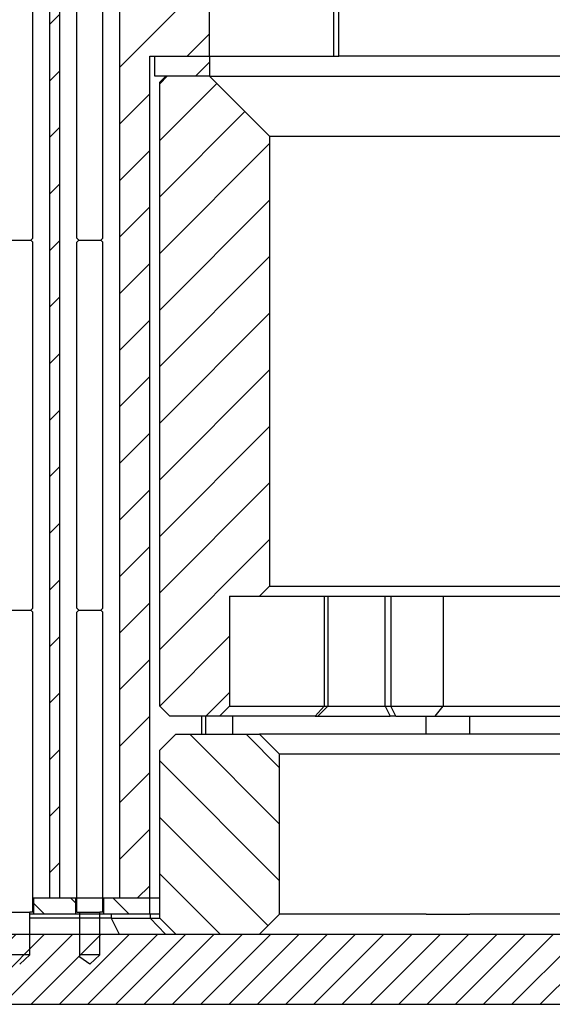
# Model space of a CAD drawing. Extents: x -1765 to 4890, y -3431 to 1272.
# Tile 28 of 189: x -32 to -6, y -2520 to -2471. Entities that reach past the tile are written whole.
import ezdxf

# ---------------------------------------------------------------- set-up
doc = ezdxf.new("R2010")
doc.units = 0
doc.linetypes.add('DASHED', pattern=[15, 7, -8])
doc.layers.get('0').update_dxf_attribs({"linetype": 'CONTINUOUS'})
doc.layers.add('1', color=7, linetype='CONTINUOUS')
pattern_1 = [(45, (0, 400), (-1.4142136, 1.4142136), [])]
pattern_2 = [(315, (0, 400), (1.0606602, 1.0606602), [])]

# ---------------------------------------------------------------- blocks, each defined once
blk = doc.blocks.new('TOWER_FRAME', base_point=(-102, -2505.351))
at = {"linetype": 'CONTINUOUS'}
h = blk.add_hatch(dxfattribs=at)
h.set_pattern_fill('USER', color=113, scale=2, angle=45, pattern_type=0)
h.set_pattern_definition(pattern_1)
h.paths.add_polyline_path([(-25, -2505.351), (-22.5, -2505.351), (-22, -2504.851), (-22, -2499.351), (-20.5, -2499.351), (-20, -2498.851), (-20, -2476.351), (-23, -2473.351), (-23.158, -2473.351), (-23.198, -2473.351), (-25.2, -2473.351), (-25.5, -2473.651), (-25.5, -2504.851)])
at = {"color": 113, "linetype": 'DASHED'}
for p, q in [((-25.688, -2473.351), (-25.75, -2473.351)), ((-25.2, -2473.351), (-25.688, -2473.351)), ((-23.198, -2473.351), (-25.2, -2473.351)), ((-23, -2473.351), (-23.158, -2473.351))]:
    blk.add_line(p, q, dxfattribs=at)
at = {"color": 113, "linetype": 'CONTINUOUS'}
for p, q in [((-25.2, -2473.351), (-25.5, -2473.651)), ((-23.158, -2473.351), (-23.198, -2473.351)), ((-20, -2476.351), (-23, -2473.351)), ((-23, -2473.351), (-22.948, -2473.351)), ((-22.948, -2473.351), (-22.636, -2473.351)), ((-22.636, -2473.351), (-22.398, -2473.351)), ((-22.398, -2473.351), (-5.24, -2473.351)), ((-25.5, -2504.851), (-25.5, -2473.651)), ((-20, -2476.351), (80, -2476.351)), ((-20, -2476.351), (-20, -2498.851)), ((-20, -2498.851), (-20.5, -2499.351)), ((-20, -2498.851), (80, -2498.851)), ((-22, -2499.351), (-22, -2504.851)), ((-22, -2499.351), (-20.5, -2499.351)), ((-20.5, -2499.351), (-17.272, -2499.351)), ((-17.272, -2499.351), (-17.272, -2504.851)), ((-17.272, -2499.351), (-17.091, -2499.351)), ((-17.091, -2499.351), (-17.091, -2504.851)), ((-17.091, -2499.351), (-14.227, -2499.351)), ((-14.227, -2499.351), (-13.94, -2499.351)), ((-14.227, -2504.851), (-14.227, -2499.351)), ((-13.94, -2499.351), (-11.321, -2499.351)), ((-13.94, -2499.351), (-13.94, -2504.851)), ((-11.321, -2499.351), (-11.321, -2504.851)), ((-11.321, -2499.351), (11.892, -2499.351)), ((-25, -2505.351), (-25.5, -2504.851)), ((-22, -2504.851), (-22.5, -2505.351)), ((-22, -2504.851), (-17.272, -2504.851)), ((-17.272, -2504.851), (-17.727, -2505.351)), ((-17.591, -2505.351), (-17.091, -2504.851)), ((-17.272, -2504.851), (-17.091, -2504.851)), ((-17.091, -2504.851), (-14.227, -2504.851)), ((-14.227, -2504.851), (-13.969, -2505.351)), ((-14.227, -2504.851), (-13.94, -2504.851)), ((-13.683, -2505.351), (-13.94, -2504.851)), ((-13.94, -2504.851), (-11.321, -2504.851)), ((-11.718, -2505.351), (-11.321, -2504.851)), ((-11.321, -2504.851), (11.892, -2504.851)), ((-22.5, -2505.351), (-25, -2505.351)), ((-17.727, -2505.351), (-22.5, -2505.351)), ((-17.727, -2505.351), (-17.591, -2505.351)), ((-17.591, -2505.351), (-13.969, -2505.351)), ((-13.683, -2505.351), (-13.969, -2505.351)), ((-13.683, -2505.351), (-11.718, -2505.351)), ((-11.718, -2505.351), (11.718, -2505.351))]:
    blk.add_line(p, q, dxfattribs=at)
blk = doc.blocks.new('E7018-22501', base_point=(-102, -2505.851))
blk.add_blockref('TOWER_FRAME', (-102, -2505.351))
blk = doc.blocks.new('E7018-22502', base_point=(-82.5, -2473.351))
at = {"linetype": 'CONTINUOUS'}
h = blk.add_hatch(dxfattribs=at)
h.set_pattern_fill('USER', scale=5, angle=45, pattern_type=0)
h.set_pattern_definition([(45, (0, 400), (-3.535534, 3.535534), [])])
h.paths.add_polyline_path([(-23.158, -2472.351), (-23.198, -2472.351), (-23.384, -2472.351), (-24.585, -2472.351), (-25.75, -2472.351), (-25.75, -2473.351), (-25.688, -2473.351), (-25.2, -2473.351), (-23.198, -2473.351), (-23.158, -2473.351), (-23, -2473.351), (-23, -2472.351)])
at = {"color": 7, "linetype": 'DASHED'}
for p, q in [((-26, -2472.351), (-25.75, -2472.351)), ((-25.75, -2472.351), (-24.585, -2472.351)), ((-24.585, -2472.351), (-23.384, -2472.351)), ((-23.198, -2472.351), (-23.158, -2472.351)), ((-23.158, -2472.351), (-23, -2472.351)), ((-23, -2472.351), (-22.948, -2472.351)), ((-22.948, -2472.351), (-21.838, -2472.351)), ((-21.838, -2472.351), (-18.228, -2472.351)), ((-18.228, -2472.351), (-16.785, -2472.351)), ((-12.167, -2472.351), (-16.548, -2472.351)), ((-9.997, -2472.351), (-12.167, -2472.351)), ((-3.814, -2472.351), (-9.997, -2472.351)), ((-23.158, -2473.351), (-23.198, -2473.351)), ((-23, -2473.351), (-22.948, -2473.351)), ((-22.948, -2473.351), (-22.636, -2473.351)), ((-22.636, -2473.351), (-22.398, -2473.351)), ((-22.398, -2473.351), (-5.24, -2473.351))]:
    blk.add_line(p, q, dxfattribs=at)
at = {"color": 7, "linetype": 'CONTINUOUS'}
for p, q in [((-25.75, -2473.351), (-25.75, -2472.351)), ((-23.384, -2472.351), (-23.198, -2472.351)), ((-23, -2472.351), (-23, -2473.351)), ((-16.785, -2472.351), (-16.761, -2472.351)), ((-16.761, -2472.351), (-16.548, -2472.351)), ((-25.688, -2473.351), (-25.75, -2473.351)), ((-25.2, -2473.351), (-25.688, -2473.351)), ((-23.198, -2473.351), (-25.2, -2473.351)), ((-23, -2473.351), (-23.158, -2473.351))]:
    blk.add_line(p, q, dxfattribs=at)
blk = doc.blocks.new('E7018-62501', base_point=(-102, -2505.851))
for name, p in [('E7018-22502', (-82.5, -2473.351)), ('E7018-22501', (-102, -2505.851))]:
    blk.add_blockref(name, p)
blk = doc.blocks.new('SEG_128_CORE__106', base_point=(-82.5, -2514.451))
at = {"linetype": 'CONTINUOUS'}
h = blk.add_hatch(dxfattribs=at)
h.set_pattern_fill('USER', color=1, scale=2, angle=45, pattern_type=0)
h.set_pattern_definition(pattern_1)
h.paths.add_polyline_path([(-23, -2472.351), (-23.158, -2472.351), (-23.198, -2472.351), (-23.384, -2472.351), (-24.585, -2472.351), (-25.75, -2472.351), (-26, -2472.351), (-26, -2514.451), (-27.5, -2514.451), (-27.5, -2468.551), (-24.5, -2468.551), (-24, -2468.551), (-24, -2466.551), (-23.17, -2466.551), (-23, -2466.551)])
h = blk.add_hatch(dxfattribs=at)
h.set_pattern_fill('USER', color=1, scale=2, angle=45, pattern_type=0)
h.set_pattern_definition(pattern_1)
h.paths.add_polyline_path([(-30.5, -2514.451), (-31, -2514.451), (-31, -2468.551), (-30.5, -2468.551)])
at = {"color": 7, "linetype": 'CONTINUOUS'}
for p, q in [((-23, -2472.351), (-23, -2466.551)), ((-16.785, -2472.351), (-16.785, -2466.551)), ((-31, -2514.451), (-31, -2468.551)), ((-30.5, -2514.451), (-30.5, -2468.551)), ((-27.5, -2514.451), (-27.5, -2468.551)), ((-26, -2472.351), (-25.75, -2472.351)), ((-26, -2514.451), (-26, -2472.351)), ((-25.75, -2472.351), (-24.585, -2472.351)), ((-24.585, -2472.351), (-23.384, -2472.351)), ((-23.198, -2472.351), (-23.158, -2472.351)), ((-23.158, -2472.351), (-23, -2472.351)), ((-23, -2472.351), (-22.948, -2472.351)), ((-22.948, -2472.351), (-21.838, -2472.351)), ((-21.838, -2472.351), (-18.228, -2472.351)), ((-18.228, -2472.351), (-16.785, -2472.351)), ((-23.384, -2506.251), (-23.384, -2505.351)), ((-23.198, -2506.251), (-23.198, -2505.351)), ((-25.5, -2514.451), (-26, -2514.451))]:
    blk.add_line(p, q, dxfattribs=at)
at = {"color": 7, "linetype": 'DASHED'}
for p, q in [((-23.384, -2472.351), (-23.198, -2472.351)), ((-31.8, -2514.451), (-31.85, -2514.451)), ((-31, -2514.451), (-31.8, -2514.451)), ((-30.5, -2514.451), (-31, -2514.451)), ((-29.7, -2514.451), (-30.5, -2514.451)), ((-29.363, -2514.451), (-29.7, -2514.451)), ((-28.3, -2514.451), (-29.363, -2514.451)), ((-27.5, -2514.451), (-28.3, -2514.451)), ((-26, -2514.451), (-27.5, -2514.451))]:
    blk.add_line(p, q, dxfattribs=at)
blk = doc.blocks.new('E7018-22505__108', base_point=(-82.5, -2515.301))
blk.add_blockref('SEG_128_CORE__106', (-82.5, -2514.451))
blk = doc.blocks.new('SIG_POGO_4__109', base_point=(-33.4, -2517.751))
at = {"color": 2, "linetype": 'CONTINUOUS'}
for p, q in [((-31.85, -2481.451), (-31.85, -2467.751)), ((-31.95, -2481.551), (-31.85, -2481.451)), ((-31.95, -2481.551), (-31.85, -2481.651)), ((-31.85, -2499.951), (-31.85, -2481.651)), ((-31.95, -2500.051), (-31.85, -2499.951)), ((-31.95, -2500.051), (-31.85, -2500.151)), ((-31.85, -2515.151), (-31.85, -2500.151)), ((-32, -2516.251), (-32, -2515.151)), ((-31.85, -2515.151), (-32, -2515.151)), ((-32, -2517.271), (-32, -2516.251)), ((-32, -2517.271), (-32.5, -2517.751))]:
    blk.add_line(p, q, dxfattribs=at)
at = {"layer": '1', "color": 2, "linetype": 'CONTINUOUS'}
for p, q in [((-33.05, -2481.551), (-31.95, -2481.551)), ((-33.05, -2500.051), (-31.95, -2500.051)), ((-33, -2515.151), (-32, -2515.151)), ((-32, -2517.271), (-33, -2517.271))]:
    blk.add_line(p, q, dxfattribs=at)
blk = doc.blocks.new('SIG_POGO_4__114', base_point=(-29.9, -2517.751))
at = {"color": 2, "linetype": 'CONTINUOUS'}
for p, q in [((-29.65, -2481.451), (-29.65, -2467.751)), ((-28.35, -2481.451), (-28.35, -2467.751)), ((-29.55, -2481.551), (-29.65, -2481.451)), ((-29.55, -2481.551), (-29.65, -2481.651)), ((-29.65, -2499.951), (-29.65, -2481.651)), ((-28.45, -2481.551), (-28.35, -2481.451)), ((-28.45, -2481.551), (-28.35, -2481.651)), ((-28.35, -2499.951), (-28.35, -2481.651)), ((-29.55, -2500.051), (-29.65, -2499.951)), ((-28.45, -2500.051), (-28.35, -2499.951)), ((-29.55, -2500.051), (-29.65, -2500.151)), ((-29.65, -2515.151), (-29.65, -2500.151)), ((-28.45, -2500.051), (-28.35, -2500.151)), ((-28.35, -2515.151), (-28.35, -2500.151)), ((-29.65, -2515.151), (-29.5, -2515.151)), ((-29.5, -2516.251), (-29.5, -2515.151)), ((-28.35, -2515.151), (-28.5, -2515.151)), ((-28.5, -2516.251), (-28.5, -2515.151)), ((-29.5, -2517.271), (-29.5, -2516.251)), ((-28.5, -2517.271), (-28.5, -2516.251)), ((-29.5, -2517.392), (-29.5, -2517.271)), ((-29, -2517.751), (-29.5, -2517.392)), ((-28.5, -2517.271), (-29, -2517.751))]:
    blk.add_line(p, q, dxfattribs=at)
at = {"layer": '1', "color": 2, "linetype": 'CONTINUOUS'}
for p, q in [((-29.55, -2481.551), (-28.45, -2481.551)), ((-29.55, -2500.051), (-28.45, -2500.051)), ((-29.5, -2515.151), (-28.5, -2515.151)), ((-28.5, -2517.271), (-29.5, -2517.271))]:
    blk.add_line(p, q, dxfattribs=at)
blk = doc.blocks.new('POGOS__115', base_point=(-33.4, -2517.751))
for name, p in [('SIG_POGO_4__109', (-33.4, -2517.751)), ('SIG_POGO_4__114', (-29.9, -2517.751))]:
    blk.add_blockref(name, p)
blk = doc.blocks.new('ISO_BOT_0_8__118', base_point=(-78.5, -2515.251))
at = {"linetype": 'CONTINUOUS'}
h = blk.add_hatch(dxfattribs=at)
h.set_pattern_fill('USER', color=5, scale=1.5, angle=315, pattern_type=0)
h.set_pattern_definition(pattern_2)
h.paths.add_polyline_path([(-76.234, -2514.451), (-76.126, -2514.451), (-76.117, -2514.451), (-76.117, -2515.251), (-78.5, -2515.251), (-78.5, -2514.451), (-77.49, -2514.451)])
h = blk.add_hatch(dxfattribs=at)
h.set_pattern_fill('USER', color=5, scale=1.5, angle=315, pattern_type=0)
h.set_pattern_definition(pattern_2)
h.paths.add_polyline_path([(-75.584, -2514.451), (-75.584, -2515.251), (-76.117, -2515.251), (-76.117, -2514.451)])
h = blk.add_hatch(dxfattribs=at)
h.set_pattern_fill('USER', color=5, scale=1.5, angle=315, pattern_type=0)
h.set_pattern_definition(pattern_2)
h.paths.add_polyline_path([(-73.915, -2514.451), (-73.318, -2514.451), (-72.626, -2514.451), (-71.666, -2514.451), (-71.129, -2514.451), (-70.99, -2514.451), (-70.49, -2514.451), (-70.366, -2514.451), (-69.88, -2514.451), (-69.126, -2514.451), (-68.105, -2514.451), (-67.671, -2514.451), (-67.49, -2514.451), (-66.991, -2514.451), (-66.824, -2514.451), (-66.435, -2514.451), (-65.627, -2514.451), (-64.55, -2514.451), (-63.991, -2514.451), (-63.5, -2514.451), (-62.7, -2514.451), (-62.7, -2515.251), (-62.736, -2515.251), (-62.836, -2515.251), (-62.879, -2515.251), (-63.237, -2515.251), (-63.537, -2515.251), (-65.286, -2515.251), (-75.584, -2515.251), (-75.584, -2514.451), (-75.235, -2514.451), (-74.579, -2514.451), (-74.49, -2514.451), (-73.99, -2514.451)])
h = blk.add_hatch(dxfattribs=at)
h.set_pattern_fill('USER', color=5, scale=1.5, angle=315, pattern_type=0)
h.set_pattern_definition(pattern_2)
h.paths.add_polyline_path([(-59.48, -2515.251), (-59.2, -2515.251), (-59.2, -2514.451), (-59.48, -2514.451), (-60, -2514.451), (-60.5, -2514.451), (-60.5, -2514.451), (-61.3, -2514.451), (-61.3, -2514.451), (-61.3, -2515.251), (-61.3, -2515.251), (-60.986, -2515.251)])
h = blk.add_hatch(dxfattribs=at)
h.set_pattern_fill('USER', color=5, scale=1.5, angle=315, pattern_type=0)
h.set_pattern_definition(pattern_2)
h.paths.add_polyline_path([(-57, -2514.451), (-56.5, -2514.451), (-55.7, -2514.451), (-55.7, -2515.251), (-56.117, -2515.251), (-56.319, -2515.251), (-56.517, -2515.251), (-56.735, -2515.251), (-56.95, -2515.251), (-57.54, -2515.251), (-57.641, -2515.251), (-57.8, -2515.251), (-57.8, -2515.251), (-57.8, -2514.451), (-57.8, -2514.451), (-57.54, -2514.451), (-57, -2514.451)])
h = blk.add_hatch(dxfattribs=at)
h.set_pattern_fill('USER', color=5, scale=1.5, angle=315, pattern_type=0)
h.set_pattern_definition(pattern_2)
h.paths.add_polyline_path([(-54.3, -2514.451), (-53.5, -2514.451), (-53.5, -2514.451), (-53, -2514.451), (-52.2, -2514.451), (-52.2, -2515.251), (-54.3, -2515.251), (-54.3, -2515.251), (-54.3, -2514.451)])
h = blk.add_hatch(dxfattribs=at)
h.set_pattern_fill('USER', color=5, scale=1.5, angle=315, pattern_type=0)
h.set_pattern_definition(pattern_2)
h.paths.add_polyline_path([(-50, -2514.451), (-49.486, -2514.451), (-49.486, -2515.251), (-50.8, -2515.251), (-50.8, -2515.251), (-50.8, -2514.451), (-50.8, -2514.451), (-50, -2514.451)])
h = blk.add_hatch(dxfattribs=at)
h.set_pattern_fill('USER', color=5, scale=1.5, angle=315, pattern_type=0)
h.set_pattern_definition(pattern_2)
h.paths.add_polyline_path([(-36.853, -2514.451), (-35.54, -2514.451), (-34.99, -2514.451), (-34, -2514.451), (-33.2, -2514.451), (-33.2, -2515.251), (-44.617, -2515.251), (-49.486, -2515.251), (-49.486, -2514.451), (-48.263, -2514.451), (-47.852, -2514.451), (-46.715, -2514.451), (-44.853, -2514.451), (-44.353, -2514.451), (-43.127, -2514.451), (-41.489, -2514.451), (-40.86, -2514.451), (-40.352, -2514.451), (-39.119, -2514.451), (-38.489, -2514.451), (-37.99, -2514.451), (-37.44, -2514.451)])
h = blk.add_hatch(dxfattribs=at)
h.set_pattern_fill('USER', color=5, scale=1.5, angle=315, pattern_type=0)
h.set_pattern_definition(pattern_2)
h.paths.add_polyline_path([(-29.7, -2514.451), (-29.7, -2515.251), (-31.8, -2515.251), (-31.8, -2514.451), (-31, -2514.451), (-30.5, -2514.451)])
h = blk.add_hatch(dxfattribs=at)
h.set_pattern_fill('USER', color=5, scale=1.5, angle=315, pattern_type=0)
h.set_pattern_definition(pattern_2)
h.paths.add_polyline_path([(-26, -2514.451), (-26, -2515.251), (-26.965, -2515.251), (-27.085, -2515.251), (-27.186, -2515.251), (-27.228, -2515.251), (-27.586, -2515.251), (-27.886, -2515.251), (-28.3, -2515.251), (-28.3, -2514.451), (-27.5, -2514.451)])
at = {"color": 5, "linetype": 'CONTINUOUS'}
for p, q in [((-77.49, -2514.451), (-78.5, -2514.451)), ((-78.5, -2515.251), (-78.5, -2514.451)), ((-76.234, -2514.451), (-77.49, -2514.451)), ((-76.126, -2514.451), (-76.234, -2514.451)), ((-76.117, -2514.451), (-76.126, -2514.451)), ((-75.584, -2514.451), (-76.117, -2514.451)), ((-76.117, -2514.451), (-76.117, -2515.251)), ((-75.235, -2514.451), (-75.584, -2514.451)), ((-75.584, -2514.451), (-75.584, -2515.251)), ((-74.579, -2514.451), (-75.235, -2514.451)), ((-74.49, -2514.451), (-74.579, -2514.451)), ((-73.99, -2514.451), (-74.49, -2514.451)), ((-73.915, -2514.451), (-73.99, -2514.451)), ((-73.318, -2514.451), (-73.915, -2514.451)), ((-72.626, -2514.451), (-73.318, -2514.451)), ((-71.666, -2514.451), (-72.626, -2514.451)), ((-71.129, -2514.451), (-71.666, -2514.451)), ((-70.99, -2514.451), (-71.129, -2514.451)), ((-70.49, -2514.451), (-70.99, -2514.451)), ((-70.366, -2514.451), (-70.49, -2514.451)), ((-69.88, -2514.451), (-70.366, -2514.451)), ((-69.126, -2514.451), (-69.88, -2514.451)), ((-68.105, -2514.451), (-69.126, -2514.451)), ((-67.671, -2514.451), (-68.105, -2514.451)), ((-67.49, -2514.451), (-67.671, -2514.451)), ((-66.991, -2514.451), (-67.49, -2514.451)), ((-66.824, -2514.451), (-66.991, -2514.451)), ((-66.435, -2514.451), (-66.824, -2514.451)), ((-65.627, -2514.451), (-66.435, -2514.451)), ((-64.55, -2514.451), (-65.627, -2514.451)), ((-63.991, -2514.451), (-64.55, -2514.451)), ((-63.5, -2514.451), (-63.991, -2514.451)), ((-62.7, -2514.451), (-63.5, -2514.451)), ((-62.363, -2514.451), (-62.7, -2514.451)), ((-62.7, -2515.251), (-62.7, -2514.451)), ((-61.3, -2514.451), (-62.363, -2514.451)), ((-60.5, -2514.451), (-61.3, -2514.451)), ((-61.3, -2514.451), (-61.3, -2514.451)), ((-61.3, -2515.251), (-61.3, -2514.451)), ((-60.5, -2514.451), (-60.5, -2514.451)), ((-60, -2514.451), (-60.5, -2514.451)), ((-59.48, -2514.451), (-60, -2514.451)), ((-59.48, -2514.451), (-59.2, -2514.451)), ((-59.2, -2514.451), (-58.863, -2514.451)), ((-59.2, -2515.251), (-59.2, -2514.451)), ((-58.863, -2514.451), (-57.8, -2514.451)), ((-57.8, -2514.451), (-57.8, -2514.451)), ((-57.8, -2514.451), (-57.54, -2514.451)), ((-57.8, -2515.251), (-57.8, -2514.451)), ((-57, -2514.451), (-57.54, -2514.451)), ((-57, -2514.451), (-57, -2514.451)), ((-56.5, -2514.451), (-57, -2514.451)), ((-55.7, -2514.451), (-56.5, -2514.451)), ((-55.363, -2514.451), (-55.7, -2514.451)), ((-55.7, -2515.251), (-55.7, -2514.451)), ((-54.3, -2514.451), (-55.363, -2514.451)), ((-54.3, -2514.451), (-54.3, -2514.451)), ((-53.5, -2514.451), (-54.3, -2514.451)), ((-54.3, -2515.251), (-54.3, -2514.451)), ((-53.5, -2514.451), (-53.5, -2514.451)), ((-53, -2514.451), (-53.5, -2514.451)), ((-52.2, -2514.451), (-53, -2514.451)), ((-51.863, -2514.451), (-52.2, -2514.451)), ((-52.2, -2515.251), (-52.2, -2514.451)), ((-50.8, -2514.451), (-51.863, -2514.451)), ((-50, -2514.451), (-50.8, -2514.451)), ((-50.8, -2514.451), (-50.8, -2514.451)), ((-50.8, -2515.251), (-50.8, -2514.451)), ((-50, -2514.451), (-50, -2514.451)), ((-49.486, -2514.451), (-50, -2514.451)), ((-48.263, -2514.451), (-49.486, -2514.451)), ((-49.486, -2514.451), (-49.486, -2515.251)), ((-47.852, -2514.451), (-48.263, -2514.451)), ((-46.715, -2514.451), (-47.852, -2514.451)), ((-44.853, -2514.451), (-46.715, -2514.451)), ((-44.353, -2514.451), (-44.853, -2514.451)), ((-43.127, -2514.451), (-44.353, -2514.451)), ((-41.489, -2514.451), (-43.127, -2514.451)), ((-40.86, -2514.451), (-41.489, -2514.451)), ((-40.352, -2514.451), (-40.86, -2514.451)), ((-39.119, -2514.451), (-40.352, -2514.451)), ((-38.489, -2514.451), (-39.119, -2514.451)), ((-37.99, -2514.451), (-38.489, -2514.451)), ((-37.44, -2514.451), (-37.99, -2514.451)), ((-36.853, -2514.451), (-37.44, -2514.451)), ((-35.54, -2514.451), (-36.853, -2514.451)), ((-34.99, -2514.451), (-35.54, -2514.451)), ((-34, -2514.451), (-34.99, -2514.451)), ((-33.2, -2514.451), (-34, -2514.451)), ((-33.15, -2514.451), (-33.2, -2514.451)), ((-33.2, -2515.251), (-33.2, -2514.451)), ((-31.8, -2514.451), (-31.85, -2514.451)), ((-31, -2514.451), (-31.8, -2514.451)), ((-31.8, -2515.251), (-31.8, -2514.451)), ((-30.5, -2514.451), (-31, -2514.451)), ((-29.7, -2514.451), (-30.5, -2514.451)), ((-29.363, -2514.451), (-29.7, -2514.451)), ((-29.7, -2515.251), (-29.7, -2514.451)), ((-28.3, -2514.451), (-29.363, -2514.451)), ((-27.5, -2514.451), (-28.3, -2514.451)), ((-28.3, -2515.251), (-28.3, -2514.451)), ((-26, -2514.451), (-27.5, -2514.451)), ((-26, -2515.251), (-26, -2514.451)), ((-76.117, -2515.251), (-78.5, -2515.251)), ((-75.584, -2515.251), (-76.117, -2515.251)), ((-65.286, -2515.251), (-75.584, -2515.251)), ((-63.537, -2515.251), (-65.286, -2515.251)), ((-63.237, -2515.251), (-63.537, -2515.251)), ((-62.879, -2515.251), (-63.237, -2515.251)), ((-62.836, -2515.251), (-62.879, -2515.251)), ((-62.736, -2515.251), (-62.836, -2515.251)), ((-62.7, -2515.251), (-62.736, -2515.251)), ((-62.616, -2515.251), (-62.7, -2515.251)), ((-61.3, -2515.251), (-62.616, -2515.251)), ((-60.986, -2515.251), (-61.3, -2515.251)), ((-61.3, -2515.251), (-61.3, -2515.251)), ((-59.48, -2515.251), (-60.986, -2515.251)), ((-59.48, -2515.251), (-59.2, -2515.251)), ((-59.2, -2515.251), (-58.683, -2515.251)), ((-58.683, -2515.251), (-57.8, -2515.251)), ((-57.8, -2515.251), (-57.8, -2515.251)), ((-57.8, -2515.251), (-57.641, -2515.251)), ((-57.641, -2515.251), (-57.54, -2515.251)), ((-56.95, -2515.251), (-57.54, -2515.251)), ((-56.735, -2515.251), (-56.95, -2515.251)), ((-56.517, -2515.251), (-56.735, -2515.251)), ((-56.319, -2515.251), (-56.517, -2515.251)), ((-56.117, -2515.251), (-56.319, -2515.251)), ((-55.7, -2515.251), (-56.117, -2515.251)), ((-54.383, -2515.251), (-55.7, -2515.251)), ((-54.3, -2515.251), (-54.383, -2515.251)), ((-54.3, -2515.251), (-54.3, -2515.251)), ((-52.2, -2515.251), (-54.3, -2515.251)), ((-50.8, -2515.251), (-52.2, -2515.251)), ((-49.486, -2515.251), (-50.8, -2515.251)), ((-50.8, -2515.251), (-50.8, -2515.251)), ((-44.617, -2515.251), (-49.486, -2515.251)), ((-33.2, -2515.251), (-44.617, -2515.251)), ((-33, -2515.251), (-33.2, -2515.251)), ((-31.8, -2515.251), (-32, -2515.251)), ((-29.7, -2515.251), (-31.8, -2515.251)), ((-29.635, -2515.251), (-29.7, -2515.251)), ((-28.3, -2515.251), (-29.635, -2515.251)), ((-27.886, -2515.251), (-28.3, -2515.251)), ((-27.586, -2515.251), (-27.886, -2515.251)), ((-27.228, -2515.251), (-27.586, -2515.251)), ((-27.186, -2515.251), (-27.228, -2515.251)), ((-27.085, -2515.251), (-27.186, -2515.251)), ((-26.965, -2515.251), (-27.085, -2515.251)), ((-26, -2515.251), (-26.965, -2515.251)), ((-25.5, -2515.251), (-26, -2515.251))]:
    blk.add_line(p, q, dxfattribs=at)
at = {"color": 5, "linetype": 'DASHED'}
blk.add_line((-25.5, -2514.451), (-26, -2514.451), dxfattribs=at)
blk = doc.blocks.new('0515-2152_3__119', base_point=(-65.286, -2515.251))
at = {"color": 7, "linetype": 'DASHED'}
for p, q in [((-63.537, -2515.251), (-65.286, -2515.251)), ((-63.237, -2515.251), (-63.537, -2515.251)), ((-62.879, -2515.251), (-63.237, -2515.251)), ((-62.836, -2515.251), (-62.879, -2515.251)), ((-62.736, -2515.251), (-62.836, -2515.251)), ((-62.7, -2515.251), (-62.736, -2515.251)), ((-62.616, -2515.251), (-62.7, -2515.251)), ((-61.3, -2515.251), (-62.616, -2515.251)), ((-60.986, -2515.251), (-61.3, -2515.251)), ((-61.3, -2515.251), (-61.3, -2515.251))]:
    blk.add_line(p, q, dxfattribs=at)
blk = doc.blocks.new('0515-2152_2__120', base_point=(-29.635, -2515.251))
at = {"color": 7, "linetype": 'DASHED'}
for p, q in [((-28.3, -2515.251), (-29.635, -2515.251)), ((-27.886, -2515.251), (-28.3, -2515.251)), ((-27.586, -2515.251), (-27.886, -2515.251)), ((-27.228, -2515.251), (-27.586, -2515.251)), ((-27.186, -2515.251), (-27.228, -2515.251)), ((-27.085, -2515.251), (-27.186, -2515.251)), ((-26.965, -2515.251), (-27.085, -2515.251)), ((-26, -2515.251), (-26.965, -2515.251)), ((-25.5, -2515.251), (-26, -2515.251))]:
    blk.add_line(p, q, dxfattribs=at)
blk = doc.blocks.new('SCREWSET_SEG__121', base_point=(-65.286, -2515.251))
for name, p in [('0515-2152_3__119', (-65.286, -2515.251)), ('0515-2152_2__120', (-29.635, -2515.251))]:
    blk.add_blockref(name, p)
blk = doc.blocks.new('E7018CB_ASSY_4__122', base_point=(-82.5, -2517.751))
for name, p in [('POGOS__115', (-33.4, -2517.751)), ('E7018-22505__108', (-82.5, -2515.301)), ('ISO_BOT_0_8__118', (-78.5, -2515.251)), ('SCREWSET_SEG__121', (-65.286, -2515.251))]:
    blk.add_blockref(name, p)
blk = doc.blocks.new('SEG_128_CORE__135', base_point=(-64.129, -2514.451))
at = {"color": 7, "linetype": 'CONTINUOUS'}
for p, q in [((-16.548, -2472.351), (-16.548, -2466.551)), ((-12.167, -2472.351), (-16.548, -2472.351)), ((-9.997, -2472.351), (-12.167, -2472.351)), ((-3.814, -2472.351), (-9.997, -2472.351)), ((-21.838, -2506.251), (-21.838, -2505.351)), ((-12.167, -2506.251), (-12.167, -2505.351)), ((-9.997, -2506.251), (-9.997, -2505.351))]:
    blk.add_line(p, q, dxfattribs=at)
at = {"color": 7, "linetype": 'DASHED'}
for p, q in [((-26, -2472.351), (-25.75, -2472.351)), ((-25.75, -2472.351), (-24.585, -2472.351)), ((-24.585, -2472.351), (-23.384, -2472.351)), ((-23.384, -2472.351), (-23.198, -2472.351)), ((-23.198, -2472.351), (-23.158, -2472.351)), ((-23.158, -2472.351), (-23, -2472.351)), ((-23, -2472.351), (-22.948, -2472.351)), ((-22.948, -2472.351), (-21.838, -2472.351)), ((-21.838, -2472.351), (-18.228, -2472.351)), ((-18.228, -2472.351), (-16.785, -2472.351)), ((-16.785, -2472.351), (-16.761, -2472.351)), ((-16.761, -2472.351), (-16.548, -2472.351)), ((-31.8, -2514.451), (-31.85, -2514.451)), ((-31, -2514.451), (-31.8, -2514.451)), ((-30.5, -2514.451), (-31, -2514.451)), ((-29.7, -2514.451), (-30.5, -2514.451)), ((-29.363, -2514.451), (-29.7, -2514.451)), ((-28.3, -2514.451), (-29.363, -2514.451)), ((-27.5, -2514.451), (-28.3, -2514.451)), ((-26, -2514.451), (-27.5, -2514.451)), ((-25.5, -2514.451), (-26, -2514.451))]:
    blk.add_line(p, q, dxfattribs=at)
blk = doc.blocks.new('E7018-22505__136', base_point=(-64.129, -2514.451))
blk.add_blockref('SEG_128_CORE__135', (-64.129, -2514.451))
blk = doc.blocks.new('SIG_POGO_3', base_point=(-33.639, -2515.151))
at = {"color": 7, "linetype": 'DASHED'}
for p, q in [((-33.15, -2466.451), (-33, -2466.451)), ((-33.2, -2467.351), (-33.17, -2467.351)), ((-33.17, -2467.351), (-33.168, -2467.351)), ((-33.168, -2467.351), (-33.15, -2467.351)), ((-33.639, -2467.751), (-33.6, -2467.751)), ((-33.6, -2467.751), (-33.547, -2467.751)), ((-33.547, -2467.751), (-33.4, -2467.751)), ((-33.4, -2467.751), (-33.389, -2467.751)), ((-33.389, -2467.751), (-33.2, -2467.751)), ((-33.2, -2467.751), (-33.15, -2467.751)), ((-31.85, -2467.751), (-31.839, -2467.751)), ((-33.15, -2515.151), (-33, -2515.151))]:
    blk.add_line(p, q, dxfattribs=at)
blk = doc.blocks.new('SIG_POGO_1', base_point=(-55.555, -2467.751))
at = {"color": 7, "linetype": 'DASHED'}
for p, q in [((-55.305, -2467.351), (-55.255, -2467.351)), ((-55.255, -2467.351), (-55.011, -2467.351)), ((-55.011, -2467.351), (-54.981, -2467.351)), ((-54.981, -2467.351), (-54.78, -2467.351)), ((-54.78, -2467.351), (-54.681, -2467.351)), ((-54.681, -2467.351), (-54.485, -2467.351)), ((-54.485, -2467.351), (-54.3, -2467.351)), ((-54.3, -2467.351), (-54.3, -2467.351)), ((-55.555, -2467.751), (-55.305, -2467.751)), ((-55.305, -2467.751), (-54.3, -2467.751)), ((-54.3, -2467.751), (-54.3, -2467.751)), ((-54.3, -2467.751), (-54.005, -2467.751)), ((-54.005, -2467.751), (-53.9, -2467.751)), ((-53.9, -2467.751), (-53.9, -2467.751)), ((-53.9, -2467.751), (-53.755, -2467.751))]:
    blk.add_line(p, q, dxfattribs=at)
blk = doc.blocks.new('SIG_POGO_2', base_point=(-45.799, -2467.751))
at = {"color": 7, "linetype": 'DASHED'}
for p, q in [((-45.799, -2467.751), (-45.549, -2467.751)), ((-45.549, -2467.751), (-44.249, -2467.751)), ((-44.249, -2467.751), (-43.999, -2467.751))]:
    blk.add_line(p, q, dxfattribs=at)
blk = doc.blocks.new('SIG_POGO_5', base_point=(-26.804, -2467.751))
at = {"color": 7, "linetype": 'DASHED'}
for p, q in [((-26.804, -2467.751), (-26.554, -2467.751)), ((-26.554, -2467.751), (-25.254, -2467.751)), ((-25.254, -2467.751), (-25.004, -2467.751))]:
    blk.add_line(p, q, dxfattribs=at)
blk = doc.blocks.new('POGOS__139', base_point=(-55.555, -2515.151))
for name, p in [('SIG_POGO_3', (-33.639, -2515.151)), ('SIG_POGO_1', (-55.555, -2467.751)), ('SIG_POGO_2', (-45.799, -2467.751)), ('SIG_POGO_5', (-26.804, -2467.751))]:
    blk.add_blockref(name, p)
blk = doc.blocks.new('SCREW_TORX_M2X6_FLH_2', base_point=(-18.228, -2472.351))
at = {"color": 7, "linetype": 'DASHED'}
for p, q in [((-18.228, -2472.351), (-16.785, -2472.351)), ((-16.785, -2472.351), (-16.761, -2472.351))]:
    blk.add_line(p, q, dxfattribs=at)
blk = doc.blocks.new('0515-2152_1', base_point=(-19.5, -2515.251))
at = {"color": 7, "linetype": 'DASHED'}
for p, q in [((-18.602, -2515.251), (-19.5, -2515.251)), ((-17.911, -2515.251), (-18.602, -2515.251)), ((-17.697, -2515.251), (-17.911, -2515.251)), ((-17.478, -2515.251), (-17.697, -2515.251)), ((-17.28, -2515.251), (-17.478, -2515.251)), ((-17.078, -2515.251), (-17.28, -2515.251)), ((-16.501, -2515.251), (-17.078, -2515.251)), ((-15.345, -2515.251), (-16.501, -2515.251))]:
    blk.add_line(p, q, dxfattribs=at)
blk = doc.blocks.new('SCREWSET_SEG__142', base_point=(-58.683, -2515.251))
for name, p in [('SCREW_TORX_M2X6_FLH_2', (-18.228, -2472.351)), ('0515-2152_1', (-19.5, -2515.251))]:
    blk.add_blockref(name, p)
blk = doc.blocks.new('ISO_BOT_0_8__143', base_point=(-59.48, -2515.251))
at = {"color": 7, "linetype": 'DASHED'}
for p, q in [((-31.8, -2514.451), (-31.85, -2514.451)), ((-31, -2514.451), (-31.8, -2514.451)), ((-30.5, -2514.451), (-31, -2514.451)), ((-29.7, -2514.451), (-30.5, -2514.451)), ((-29.363, -2514.451), (-29.7, -2514.451)), ((-28.3, -2514.451), (-29.363, -2514.451)), ((-27.5, -2514.451), (-28.3, -2514.451)), ((-26, -2514.451), (-27.5, -2514.451)), ((-25.5, -2514.451), (-26, -2514.451)), ((-31.8, -2515.251), (-32, -2515.251)), ((-29.7, -2515.251), (-31.8, -2515.251)), ((-29.635, -2515.251), (-29.7, -2515.251)), ((-28.3, -2515.251), (-29.635, -2515.251)), ((-27.886, -2515.251), (-28.3, -2515.251)), ((-27.586, -2515.251), (-27.886, -2515.251)), ((-27.228, -2515.251), (-27.586, -2515.251)), ((-27.186, -2515.251), (-27.228, -2515.251)), ((-27.085, -2515.251), (-27.186, -2515.251)), ((-26.965, -2515.251), (-27.085, -2515.251)), ((-26, -2515.251), (-26.965, -2515.251)), ((-25.5, -2515.251), (-26, -2515.251)), ((-18.602, -2515.251), (-19.5, -2515.251)), ((-17.911, -2515.251), (-18.602, -2515.251)), ((-17.697, -2515.251), (-17.911, -2515.251)), ((-17.478, -2515.251), (-17.697, -2515.251)), ((-17.28, -2515.251), (-17.478, -2515.251)), ((-17.078, -2515.251), (-17.28, -2515.251)), ((-16.501, -2515.251), (-17.078, -2515.251)), ((-15.345, -2515.251), (-16.501, -2515.251)), ((-13.501, -2515.251), (-15.345, -2515.251)), ((-12.167, -2515.251), (-13.501, -2515.251)), ((-12.167, -2515.251), (-9.997, -2515.251)), ((-3.724, -2515.251), (-9.997, -2515.251))]:
    blk.add_line(p, q, dxfattribs=at)
blk = doc.blocks.new('E7018CB_ASSY_1', base_point=(-64.129, -2515.251))
for name, p in [('POGOS__139', (-55.555, -2515.151)), ('E7018-22505__136', (-64.129, -2514.451)), ('SCREWSET_SEG__142', (-58.683, -2515.251)), ('ISO_BOT_0_8__143', (-59.48, -2515.251))]:
    blk.add_blockref(name, p)
blk = doc.blocks.new('SEGMENTS_PT', base_point=(-82.5, -2517.751))
for name, p in [('E7018CB_ASSY_4__122', (-82.5, -2517.751)), ('E7018CB_ASSY_1', (-64.129, -2515.251))]:
    blk.add_blockref(name, p)
blk = doc.blocks.new('POGOTOWER_ASSY', base_point=(-102, -2517.751))
for name, p in [('SEGMENTS_PT', (-82.5, -2517.751)), ('E7018-62501', (-102, -2505.851))]:
    blk.add_blockref(name, p)
blk = doc.blocks.new('PROBECARD_STIFFENER', base_point=(-94, -2516.251))
at = {"linetype": 'CONTINUOUS'}
h = blk.add_hatch(dxfattribs=at)
h.set_pattern_fill('USER', color=40, scale=2, angle=315, pattern_type=0)
h.set_pattern_definition([(315, (0, 400), (1.4142136, 1.4142136), [])])
h.paths.add_polyline_path([(-22.16, -2516.251), (-24.7, -2516.251), (-25.5, -2515.451), (-25.5, -2507.051), (-24.7, -2506.251), (-20.5, -2506.251), (-19.5, -2507.251), (-19.5, -2515.251), (-20.5, -2516.251), (-21.898, -2516.251)])
at = {"color": 40, "linetype": 'CONTINUOUS'}
for p, q in [((-24.7, -2506.251), (-25.5, -2507.051)), ((-24.7, -2506.251), (-20.5, -2506.251)), ((-19.5, -2507.251), (-20.5, -2506.251)), ((8.562, -2506.251), (-20.5, -2506.251)), ((-25.5, -2515.451), (-25.5, -2507.051)), ((55.494, -2507.251), (-19.5, -2507.251)), ((-19.5, -2515.251), (-19.5, -2507.251)), ((-27.933, -2515.451), (-32, -2515.451)), ((-27.933, -2515.251), (-27.933, -2515.451)), ((-27.933, -2515.451), (-25.974, -2515.451)), ((-27.933, -2515.451), (-27.521, -2516.251)), ((-25.974, -2515.251), (-25.974, -2515.451)), ((-25.974, -2515.451), (-25.5, -2515.451)), ((-25.974, -2515.451), (-25.213, -2516.251)), ((-24.7, -2516.251), (-25.5, -2515.451)), ((-19.5, -2515.251), (-20.5, -2516.251)), ((-18.602, -2515.251), (-19.5, -2515.251)), ((-17.911, -2515.251), (-18.602, -2515.251)), ((-17.697, -2515.251), (-17.911, -2515.251)), ((-17.478, -2515.251), (-17.697, -2515.251)), ((-17.28, -2515.251), (-17.478, -2515.251)), ((-17.078, -2515.251), (-17.28, -2515.251)), ((-16.501, -2515.251), (-17.078, -2515.251)), ((-15.345, -2515.251), (-16.501, -2515.251)), ((-13.501, -2515.251), (-15.345, -2515.251)), ((-12.167, -2515.251), (-13.501, -2515.251)), ((-12.167, -2515.251), (-9.997, -2515.251)), ((-3.724, -2515.251), (-9.997, -2515.251)), ((-24.7, -2516.251), (-22.16, -2516.251)), ((-22.16, -2516.251), (-21.898, -2516.251)), ((-21.898, -2516.251), (-20.5, -2516.251))]:
    blk.add_line(p, q, dxfattribs=at)
at = {"color": 40, "linetype": 'DASHED'}
for p, q in [((-33, -2516.251), (-32, -2516.251)), ((-32, -2516.251), (-27.521, -2516.251)), ((-27.521, -2516.251), (-25.213, -2516.251)), ((-25.213, -2516.251), (-24.7, -2516.251)), ((-20.5, -2516.251), (-4.141, -2516.251))]:
    blk.add_line(p, q, dxfattribs=at)
blk = doc.blocks.new('E7018-24102_ASSY', base_point=(-94, -2516.251))
blk.add_blockref('PROBECARD_STIFFENER', (-94, -2516.251))
blk = doc.blocks.new('PROBECARD', base_point=(-90.6, -2519.751))
at = {"layer": '1', "linetype": 'CONTINUOUS'}
h = blk.add_hatch(dxfattribs=at)
h.set_pattern_fill('USER', color=4, angle=45, pattern_type=0)
h.set_pattern_definition([(45, (0, 400), (-0.70710678, 0.70710678), [])])
h.paths.add_polyline_path([(-67.933, -2516.251), (-60.476, -2516.251), (-59.816, -2516.251), (-43.973, -2516.251), (-42.428, -2516.251), (-41.876, -2516.251), (-41.873, -2516.251), (-40.07, -2516.251), (-39.07, -2516.251), (-38.908, -2516.251), (-38.908, -2516.251), (-38.873, -2516.251), (-38.441, -2516.251), (-38.441, -2516.251), (-33, -2516.251), (-32, -2516.251), (-27.521, -2516.251), (-25.213, -2516.251), (-24.7, -2516.251), (-22.16, -2516.251), (-21.898, -2516.251), (-20.5, -2516.251), (-4.141, -2516.251), (2.65, -2516.251), (11.152, -2516.251), (11.951, -2516.251), (15, -2516.251), (15, -2519.751), (-49.486, -2519.751), (-90.6, -2519.751), (-90.6, -2516.251), (-79.8, -2516.251)])
at = {"color": 4, "linetype": 'CONTINUOUS'}
for p, q in [((-33, -2516.251), (-32, -2516.251)), ((-32, -2516.251), (-27.521, -2516.251)), ((-27.521, -2516.251), (-25.213, -2516.251)), ((-25.213, -2516.251), (-24.7, -2516.251)), ((-20.5, -2516.251), (-4.141, -2516.251)), ((-49.486, -2519.751), (15, -2519.751))]:
    blk.add_line(p, q, dxfattribs=at)
at = {"color": 4, "linetype": 'DASHED'}
for p, q in [((-24.7, -2516.251), (-22.16, -2516.251)), ((-22.16, -2516.251), (-21.898, -2516.251)), ((-21.898, -2516.251), (-20.5, -2516.251))]:
    blk.add_line(p, q, dxfattribs=at)
blk = doc.blocks.new('STIFF_ASSY_PC', base_point=(-94, -2519.751))
for name, p in [('E7018-24102_ASSY', (-94, -2516.251)), ('PROBECARD', (-90.6, -2519.751))]:
    blk.add_blockref(name, p)
blk = doc.blocks.new('E7018C_512_ASSY__202', base_point=(-220.3, -2519.751))
for name, p in [('POGOTOWER_ASSY', (-102, -2517.751)), ('STIFF_ASSY_PC', (-94, -2519.751))]:
    blk.add_blockref(name, p)
blk = doc.blocks.new('SEC1__203', base_point=(-220.3, -2519.751))
blk.add_blockref('E7018C_512_ASSY__202', (-220.3, -2519.751))
blk = doc.blocks.new('VIEW1_POGO_TOWER__234', base_point=(-239.987, -2814.656))
blk.add_blockref('SEC1__203', (-220.3, -2519.751))
blk = doc.blocks.new('SEC_DD__235', base_point=(373.99, -2456.251))
blk.add_blockref('VIEW1_POGO_TOWER__234', (-239.987, -2814.656))
blk = doc.blocks.new('D-E6980-90193-1S11B__236', base_point=(398.638, -2222.889))
at = {"layer": '1'}
blk.add_blockref('SEC_DD__235', (373.99, -2456.251), dxfattribs=at)

msp = doc.modelspace()

# ---------------------------------------------------------------- block references
msp.add_blockref('D-E6980-90193-1S11B__236', (398.638, -2222.889))

doc.saveas('drawing.dxf')
